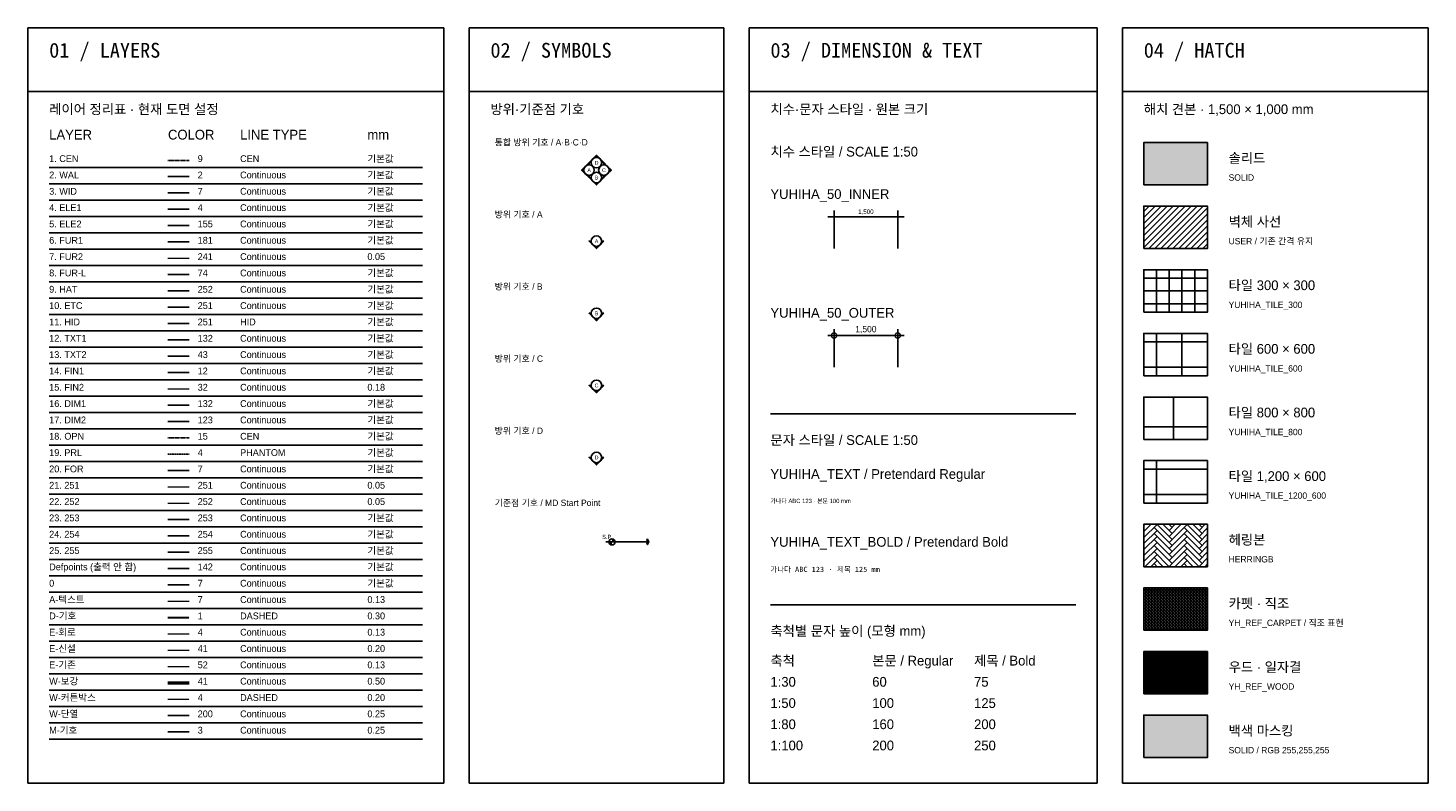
# Model space of a CAD drawing. Header units: millimetres. Extents: x 488786 to 747986, y 25193 to 95000.
# Tile 2 of 127: x 490000 to 523000, y 77200 to 95000. Entities that reach past the tile are written whole.
import ezdxf
from ezdxf.enums import TextEntityAlignment as Align

# ---------------------------------------------------------------- set-up
doc = ezdxf.new("R2010")
doc.units = ezdxf.units.MM
doc.set_wipeout_variables(frame=1)
for name, pattern in [('CEN', [25, 15, -4, 2, -4]), ('DASHED', [19.05, 12.7, -6.35]), ('HID', [2.3, 1.5, -0.8]), ('PHANTOM', [2.5, 1.25, -0.25, 0.25, -0.25, 0.25, -0.25])]:
    doc.linetypes.add(name, pattern=pattern)
doc.layers.get('Defpoints').update_dxf_attribs({"color": 142})
for name, color, linetype in [('1. CEN', 9, 'CEN'), ('10. ETC', 251, 'Continuous'), ('11. HID', 251, 'HID'), ('12. TXT1', 132, 'Continuous'), ('13. TXT2', 43, 'Continuous'), ('14. FIN1', 12, 'Continuous'), ('16. DIM1', 132, 'Continuous'), ('17. DIM2', 123, 'Continuous'), ('18. OPN', 15, 'CEN'), ('19. PRL', 4, 'PHANTOM'), ('2. WAL', 2, 'Continuous'), ('20. FOR', 7, 'Continuous'), ('23. 253', 253, 'Continuous'), ('24. 254', 254, 'Continuous'), ('25. 255', 255, 'Continuous'), ('3. WID', 7, 'Continuous'), ('4. ELE1', 4, 'Continuous'), ('5. ELE2', 155, 'Continuous'), ('6. FUR1', 181, 'Continuous'), ('8. FUR-L', 74, 'Continuous'), ('9. HAT', 252, 'Continuous')]:
    doc.layers.add(name, color=color, linetype=linetype)
for name, color, linetype, lineweight in [('15. FIN2', 32, 'Continuous', 18), ('21. 251', 251, 'Continuous', 5), ('22. 252', 252, 'Continuous', 5), ('7. FUR2', 241, 'Continuous', 5), ('A-텍스트', 7, 'Continuous', 13), ('D-기호', 1, 'DASHED', 30), ('E-기존', 52, 'Continuous', 13), ('E-신설', 41, 'Continuous', 20), ('E-회로', 4, 'Continuous', 13), ('M-기호', 3, 'Continuous', 25), ('W-단열', 200, 'Continuous', 25), ('W-보강', 41, 'Continuous', 50), ('W-커튼박스', 4, 'DASHED', 20)]:
    doc.layers.add(name, color=color, linetype=linetype, lineweight=lineweight)
doc.styles.add('YUHIHA_TEXT', font='Pretendard-Regular.ttf')
doc.styles.add('YUHIHA_TEXT_BOLD', font='txt')
doc.dimstyles.new('YUHIHA_50_INNER', dxfattribs={"dimscale": 50, "dimtxt": 2.125, "dimasz": 5, "dimexe": 3, "dimexo": 2, "dimgap": 0.8, "dimtad": 1, "dimdec": 0, "dimzin": 0, "dimdsep": 46, "dimlunit": 6, "dimtxsty": 'YUHIHA_TEXT', "dimblk": 'NONE', "dimcen": 1, "dimdle": 3, "dimclrd": 256, "dimclre": 256, "dimclrt": 256, "dimadec": 0, "dimazin": 0, "dimtfac": 1, "dimtdec": 0, "dimtix": 1, "dimtmove": 0, "dimatfit": 3, "dimldrblk": 'NONE', "dimfxl": 1, "dimtolj": 1, "dimtzin": 0, "dimlwd": -1, "dimarcsym": 0})
doc.dimstyles.new('YUHIHA_50_OUTER', dxfattribs={"dimscale": 50, "dimtxt": 3, "dimasz": 5, "dimexe": 3, "dimexo": 2, "dimgap": 0.8, "dimtad": 1, "dimdec": 0, "dimzin": 0, "dimdsep": 46, "dimlunit": 6, "dimtxsty": 'YUHIHA_TEXT', "dimblk": 'DOTSMALL', "dimcen": 1, "dimdle": 3, "dimclrd": 256, "dimclre": 256, "dimclrt": 256, "dimadec": 0, "dimazin": 0, "dimtfac": 1, "dimtdec": 0, "dimtix": 1, "dimtmove": 0, "dimatfit": 3, "dimldrblk": 'DOTSMALL', "dimfxl": 1, "dimtolj": 1, "dimtzin": 0, "dimlwd": -1, "dimarcsym": 0})

# ---------------------------------------------------------------- blocks, each defined once
blk = doc.blocks.new('*D323')
at = {"layer": '16. DIM1', "transparency": 16777216}
blk.add_line((508850, 90550), (510650, 90550), dxfattribs=at)
at = {"layer": '16. DIM1', "lineweight": -2, "transparency": 16777216}
for p, q in [((509000, 89800), (509000, 90700)), ((510500, 89800), (510500, 90700))]:
    blk.add_line(p, q, dxfattribs=at)
at = {"layer": 'Defpoints', "color": 0, "transparency": 16777216}
for p in [(510500, 90550), (509000, 89700), (510500, 89700)]:
    blk.add_point(p, dxfattribs=at)
at = {"layer": '16. DIM1', "transparency": 16777216, "insert": (509750, 90659), "char_height": 106.2, "attachment_point": 5, "style": 'YUHIHA_TEXT'}
blk.add_mtext('\\A1;1,500', dxfattribs=at)
blk = doc.blocks.new('_None')
blk = doc.blocks.new('_DotSmall')
at = {"color": 0, "linetype": 'ByBlock', "const_width": 0.5}
blk.add_lwpolyline([(-0.0625, 0, 1), (0.0625, 0, 1)], format="xyb", close=True, dxfattribs=at)
blk = doc.blocks.new('*D324')
at = {"layer": '16. DIM1', "lineweight": -2, "transparency": 16777216}
for p, q in [((509000, 87000), (509000, 87900)), ((510500, 87000), (510500, 87900))]:
    blk.add_line(p, q, dxfattribs=at)
at = {"layer": '16. DIM1', "transparency": 16777216}
blk.add_line((508850, 87750), (510650, 87750), dxfattribs=at)
at = {"layer": 'Defpoints', "color": 0, "transparency": 16777216}
for p in [(510500, 87750), (509000, 86900), (510500, 86900)]:
    blk.add_point(p, dxfattribs=at)
at = {"layer": '16. DIM1', "transparency": 16777216, "xscale": 250, "yscale": 250, "zscale": 250, "rotation": 180}
blk.add_blockref('_DotSmall', (509000, 87750), dxfattribs=at)
at = {"layer": '16. DIM1', "transparency": 16777216, "xscale": 250, "yscale": 250, "zscale": 250}
blk.add_blockref('_DotSmall', (510500, 87750), dxfattribs=at)
at = {"layer": '16. DIM1', "transparency": 16777216, "insert": (509750, 87887), "char_height": 150, "attachment_point": 5, "style": 'YUHIHA_TEXT'}
blk.add_mtext('\\A1;1,500', dxfattribs=at)
blk = doc.blocks.new('*U158')
at = {"layer": '25. 255'}
blk.add_hatch(color=256, dxfattribs=at).paths.add_polyline_path([(436.5, 604.4), (440.4, 608.3, 0.414214), (440.4, 600.5)])
h = blk.add_hatch(color=256, dxfattribs=at)
h.paths.add_polyline_path([(444.3, 612.2), (444.3, 609.9, 0.198912), (440.4, 608.3)])
h.paths.add_polyline_path([(444.3, 598.9), (444.3, 596.6), (440.4, 600.5, 0.198912)])
at = {"layer": '10. ETC'}
for points in [[(440.4, 600.5, -0.414214), (440.4, 608.3), (436.5, 604.4)], [(440.4, 608.3, -0.198912), (444.3, 609.9), (444.3, 612.2)], [(444.3, 596.6), (444.3, 598.9, -0.198912), (440.4, 600.5)]]:
    blk.add_lwpolyline(points, format="xyb", close=True, dxfattribs=at)
blk.add_circle((444.3, 604.4), 5.5, dxfattribs=at)
at = {"layer": '10. ETC', "style": 'YUHIHA_TEXT'}
blk.add_attdef('NO', text='', height=4, dxfattribs=at).set_placement((444.4, 604.3), align=Align.MIDDLE_CENTER)
blk = doc.blocks.new('*U159')
at = {"layer": '25. 255'}
h = blk.add_hatch(color=256, dxfattribs=at)
h.paths.add_polyline_path([(436.5, 604.4), (438.8, 604.4, 0.198912), (440.4, 600.5)])
h.paths.add_polyline_path([(449.8, 604.4), (452.1, 604.4), (448.2, 600.5, 0.198912)])
blk.add_hatch(color=256, dxfattribs=at).paths.add_polyline_path([(444.3, 596.6), (440.4, 600.5, 0.414214), (448.2, 600.5)])
at = {"layer": '10. ETC'}
for points in [[(440.4, 600.5, -0.198912), (438.8, 604.4), (436.5, 604.4)], [(452.1, 604.4), (449.8, 604.4, -0.198912), (448.2, 600.5)], [(448.2, 600.5, -0.414214), (440.4, 600.5), (444.3, 596.6)]]:
    blk.add_lwpolyline(points, format="xyb", close=True, dxfattribs=at)
blk.add_circle((444.3, 604.4), 5.5, dxfattribs=at)
at = {"layer": '10. ETC', "style": 'YUHIHA_TEXT'}
blk.add_attdef('NO', text='', height=4, dxfattribs=at).set_placement((444.4, 604.3), align=Align.MIDDLE_CENTER)
blk = doc.blocks.new('*U160')
at = {"layer": '25. 255'}
h = blk.add_hatch(color=256, dxfattribs=at)
h.paths.add_polyline_path([(444.3, 596.6), (444.3, 598.9, 0.198912), (448.2, 600.5)])
h.paths.add_polyline_path([(444.3, 609.9), (444.3, 612.2), (448.2, 608.3, 0.198912)])
blk.add_hatch(color=256, dxfattribs=at).paths.add_polyline_path([(452.1, 604.4), (448.2, 600.5, 0.414214), (448.2, 608.3)])
at = {"layer": '10. ETC'}
for points in [[(444.3, 612.2), (444.3, 609.9, -0.198912), (448.2, 608.3)], [(448.2, 608.3, -0.414214), (448.2, 600.5), (452.1, 604.4)], [(448.2, 600.5, -0.198912), (444.3, 598.9), (444.3, 596.6)]]:
    blk.add_lwpolyline(points, format="xyb", close=True, dxfattribs=at)
blk.add_circle((444.3, 604.4), 5.5, dxfattribs=at)
at = {"layer": '10. ETC', "style": 'YUHIHA_TEXT'}
blk.add_attdef('NO', text='', height=4, dxfattribs=at).set_placement((444.4, 604.3), align=Align.MIDDLE_CENTER)
blk = doc.blocks.new('*U157')
at = {"layer": '25. 255'}
h = blk.add_hatch(color=256, dxfattribs=at)
h.paths.add_polyline_path([(452.1, 604.4), (449.8, 604.4, 0.198912), (448.2, 608.3)])
h.paths.add_polyline_path([(438.8, 604.4), (436.5, 604.4), (440.4, 608.3, 0.198912)])
blk.add_hatch(color=256, dxfattribs=at).paths.add_polyline_path([(444.3, 612.2), (448.2, 608.3, 0.414214), (440.4, 608.3)])
at = {"layer": '10. ETC'}
for points in [[(436.5, 604.4), (438.8, 604.4, -0.198912), (440.4, 608.3)], [(440.4, 608.3, -0.414214), (448.2, 608.3), (444.3, 612.2)], [(448.2, 608.3, -0.198912), (449.8, 604.4), (452.1, 604.4)]]:
    blk.add_lwpolyline(points, format="xyb", close=True, dxfattribs=at)
blk.add_circle((444.3, 604.4), 5.5, dxfattribs=at)
at = {"layer": '10. ETC', "style": 'YUHIHA_TEXT'}
blk.add_attdef('NO', text='', height=4, dxfattribs=at).set_placement((444.4, 604.3), align=Align.MIDDLE_CENTER)
blk = doc.blocks.new('YUHIHA_Symbol_North_CombinedABCD', base_point=(0, 0))
at = {"layer": '10. ETC', "xscale": 22.5, "yscale": 22.5, "zscale": 22.5}
blk.add_blockref('*U158', (-10172, -13599), dxfattribs=at).add_auto_attribs({'NO': 'A'})
blk.add_blockref('*U159', (-9997, -13774), dxfattribs=at).add_auto_attribs({'NO': 'B'})
blk.add_blockref('*U160', (-9822, -13599), dxfattribs=at).add_auto_attribs({'NO': 'C'})
blk.add_blockref('*U157', (-9997, -13424), dxfattribs=at).add_auto_attribs({'NO': 'D'})
blk = doc.blocks.new('YUHIHA_Symbol_North', base_point=(444.3, 603.3))
at = {"layer": '25. 255'}
h = blk.add_hatch(color=256, dxfattribs=at)
h.paths.add_polyline_path([(436.5, 604.4), (438.8, 604.4, 0.198912), (440.4, 600.5)])
h.paths.add_polyline_path([(449.8, 604.4), (452.1, 604.4), (448.2, 600.5, 0.198912)])
blk.add_hatch(color=256, dxfattribs=at).paths.add_polyline_path([(444.3, 596.6), (440.4, 600.5, 0.414214), (448.2, 600.5)])
at = {"layer": '10. ETC'}
for points in [[(440.4, 600.5, -0.198912), (438.8, 604.4), (436.5, 604.4)], [(452.1, 604.4), (449.8, 604.4, -0.198912), (448.2, 600.5)], [(448.2, 600.5, -0.414214), (440.4, 600.5), (444.3, 596.6)]]:
    blk.add_lwpolyline(points, format="xyb", close=True, dxfattribs=at)
blk.add_circle((444.3, 604.4), 5.5, dxfattribs=at)
at = {"layer": '10. ETC', "style": 'YUHIHA_TEXT'}
blk.add_attdef('NO', text='', height=4, dxfattribs=at).set_placement((444.4, 604.3), align=Align.MIDDLE_CENTER)
blk = doc.blocks.new('*U322')
at = {"layer": '25. 255'}
h = blk.add_hatch(color=256, dxfattribs=at)
h.paths.add_polyline_path([(1.5, 0, 0.414214), (0, 1.5), (0, 0)])
h.paths.add_polyline_path([(0, -1.5), (0, 0), (-1.5, 0, 0.414214)])
blk.add_line((17.62, 0), (-3, 0))
blk.add_lwpolyline([(16.99, -1.1), (17.62, 0), (16.99, 1.1), (17.34, 1.3), (18.08, 0), (17.34, -1.3)], close=True)
blk.add_circle((0, 0), 1.5)
at = {"style": 'YUHIHA_TEXT'}
blk.add_text('S.P', height=2, dxfattribs=at).set_placement((-4.76, 1.47))

msp = doc.modelspace()

# ---------------------------------------------------------------- hatches: boundary and pattern name
at = {"layer": '9. HAT', "linetype": 'Continuous', "lineweight": -3}
msp.add_hatch(color=252, dxfattribs=at).paths.add_polyline_path([(516300, 91300), (517800, 91300), (517800, 92300), (516300, 92300)], flags=16)
at = {"layer": '9. HAT'}
h = msp.add_hatch(dxfattribs=at)
h.set_pattern_fill('USER', color=256, scale=100, angle=45, style=0, pattern_type=0)
h.set_pattern_definition([(45, (6600, -2400), (-70.710678, 70.710678), [])])
h.paths.add_polyline_path([(516300, 89800), (517800, 89800), (517800, 90800), (516300, 90800)], flags=16)
h = msp.add_hatch(dxfattribs=at)
h.set_pattern_fill('YUHIHA_TILE_300', color=256, style=0, pattern_type=2)
h.set_pattern_definition([(0, (6600, 4800), (0, 300), []), (90, (6600, 4800), (-300, 2e-14), [])])
h.paths.add_polyline_path([(516300, 88300), (517800, 88300), (517800, 89300), (516300, 89300)], flags=16)
h = msp.add_hatch(dxfattribs=at)
h.set_pattern_fill('YUHIHA_TILE_600', color=256, style=0, pattern_type=2)
h.set_pattern_definition([(0, (6600, -2400), (0, 600), []), (90, (6600, -2400), (-600, 4e-14), [])])
h.paths.add_polyline_path([(516300, 86800), (517800, 86800), (517800, 87800), (516300, 87800)], flags=16)
h = msp.add_hatch(dxfattribs=at)
h.set_pattern_fill('YUHIHA_TILE_800', color=256, style=0, pattern_type=2)
h.set_pattern_definition([(0, (6600, 2400), (0, 800), []), (90, (6600, 2400), (-800, 5e-14), [])])
h.paths.add_polyline_path([(516300, 85300), (517800, 85300), (517800, 86300), (516300, 86300)], flags=16)
h = msp.add_hatch(dxfattribs=at)
h.set_pattern_fill('YUHIHA_TILE_1200_600', color=256, style=0, pattern_type=2)
h.set_pattern_definition([(0, (6600, -4800), (0, 600), []), (90, (6600, -4800), (-1200, 7e-14), [])])
h.paths.add_polyline_path([(516300, 83800), (517800, 83800), (517800, 84800), (516300, 84800)], flags=16)
h = msp.add_hatch(dxfattribs=at)
h.set_pattern_fill('HERRINGB', color=256, scale=100, style=0, pattern_type=2)
h.set_pattern_definition([(45, (0, 0), (0, 141.421356), [600, -400]), (135, (777.82, -70.71), (-1e-14, -141.421356), [600, -400])])
h.paths.add_polyline_path([(516300, 82300), (517800, 82300), (517800, 83300), (516300, 83300)], flags=16)
h = msp.add_hatch(dxfattribs=at)
h.set_pattern_fill('YH_REF_CARPET', color=256, scale=100, angle=45, style=0, pattern_type=2)
h.set_pattern_definition([(45, (0, 0), (0, 70.710678), [90, -10]), (45, (-7.07, 7.07), (0, 70.710678), [90, -10]), (135, (21.213, 35.355), (-70.710678, 7e-15), [90, -10]), (135, (28.284, 42.426), (-70.710678, 7e-15), [90, -10])])
h.paths.add_polyline_path([(516300, 80800), (517800, 80800), (517800, 81800), (516300, 81800)], flags=16)
h = msp.add_hatch(dxfattribs=at)
h.set_pattern_fill('YH_REF_WOOD', color=256, style=0, pattern_type=2)
h.set_pattern_definition([(0, (0, 0), (0, 36), [])])
h.paths.add_polyline_path([(516300, 79300), (517800, 79300), (517800, 80300), (516300, 80300)], flags=16)
at = {"layer": '9. HAT', "true_color": 0xffffff}
msp.add_hatch(color=7, dxfattribs=at).paths.add_polyline_path([(516300, 77800), (517800, 77800), (517800, 78800), (516300, 78800)], flags=16)

# ---------------------------------------------------------------- linework, layer by layer
msp.add_line((493300, 81870), (493800, 81870))
at = {"layer": '1. CEN'}
msp.add_line((493300, 91880), (493800, 91880), dxfattribs=at)
at = {"layer": '10. ETC'}
for p, q in [((490000, 95000), (499800, 95000)), ((490000, 95000), (490000, 77200)), ((499800, 95000), (499800, 77200)), ((500400, 95000), (506400, 95000)), ((500400, 77200), (500400, 95000)), ((506400, 77200), (506400, 95000)), ((507000, 95000), (515200, 95000)), ((507000, 95000), (507000, 77200)), ((515200, 95000), (515200, 77200)), ((515800, 95000), (523000, 95000)), ((515800, 95000), (515800, 77200)), ((523000, 95000), (523000, 77200)), ((490000, 93500), (499800, 93500)), ((500400, 93500), (506400, 93500)), ((507000, 93500), (515200, 93500)), ((515800, 93500), (523000, 93500)), ((490500, 91710), (499300, 91710)), ((490500, 91325), (499300, 91325)), ((490500, 90940), (499300, 90940)), ((490500, 90555), (499300, 90555)), ((490500, 90170), (499300, 90170)), ((490500, 89785), (499300, 89785)), ((490500, 89400), (499300, 89400)), ((490500, 89015), (499300, 89015)), ((490500, 88630), (499300, 88630)), ((490500, 88245), (499300, 88245)), ((493300, 88415), (493800, 88415)), ((490500, 87860), (499300, 87860)), ((490500, 87475), (499300, 87475)), ((490500, 87090), (499300, 87090)), ((490500, 86705), (499300, 86705)), ((490500, 86320), (499300, 86320)), ((490500, 85935), (499300, 85935)), ((507500, 85900), (514700, 85900)), ((490500, 85550), (499300, 85550)), ((490500, 85165), (499300, 85165)), ((490500, 84780), (499300, 84780)), ((490500, 84395), (499300, 84395)), ((490500, 84010), (499300, 84010)), ((490500, 83625), (499300, 83625)), ((490500, 83240), (499300, 83240)), ((490500, 82855), (499300, 82855)), ((490500, 82470), (499300, 82470)), ((490500, 82085), (499300, 82085)), ((490500, 81700), (499300, 81700)), ((490500, 81315), (499300, 81315)), ((507500, 81400), (514700, 81400)), ((490500, 80930), (499300, 80930)), ((490500, 80545), (499300, 80545)), ((490500, 80160), (499300, 80160)), ((490500, 79775), (499300, 79775)), ((490500, 79390), (499300, 79390)), ((490500, 79005), (499300, 79005)), ((490500, 78620), (499300, 78620)), ((490500, 78235), (499300, 78235)), ((490000, 77200), (499800, 77200)), ((500400, 77200), (506400, 77200)), ((507000, 77200), (515200, 77200)), ((515800, 77200), (523000, 77200))]:
    msp.add_line(p, q, dxfattribs=at)
for points in [[(516300, 91300), (517800, 91300), (517800, 92300), (516300, 92300)], [(516300, 89800), (517800, 89800), (517800, 90800), (516300, 90800)], [(516300, 88300), (517800, 88300), (517800, 89300), (516300, 89300)], [(516300, 86800), (517800, 86800), (517800, 87800), (516300, 87800)], [(516300, 85300), (517800, 85300), (517800, 86300), (516300, 86300)], [(516300, 83800), (517800, 83800), (517800, 84800), (516300, 84800)], [(516300, 82300), (517800, 82300), (517800, 83300), (516300, 83300)], [(516300, 80800), (517800, 80800), (517800, 81800), (516300, 81800)], [(516300, 79300), (517800, 79300), (517800, 80300), (516300, 80300)], [(516300, 77800), (517800, 77800), (517800, 78800), (516300, 78800)]]:
    msp.add_lwpolyline(points, close=True, dxfattribs=at)
at = {"layer": '11. HID'}
msp.add_line((493300, 88030), (493800, 88030), dxfattribs=at)
at = {"layer": '12. TXT1'}
msp.add_line((493300, 87645), (493800, 87645), dxfattribs=at)
at = {"layer": '13. TXT2'}
msp.add_line((493300, 87260), (493800, 87260), dxfattribs=at)
at = {"layer": '14. FIN1'}
msp.add_line((493300, 86875), (493800, 86875), dxfattribs=at)
at = {"layer": '15. FIN2'}
msp.add_line((493300, 86490), (493800, 86490), dxfattribs=at)
at = {"layer": '16. DIM1'}
msp.add_line((493300, 86105), (493800, 86105), dxfattribs=at)
at = {"layer": '17. DIM2'}
msp.add_line((493300, 85720), (493800, 85720), dxfattribs=at)
at = {"layer": '18. OPN'}
msp.add_line((493300, 85335), (493800, 85335), dxfattribs=at)
at = {"layer": '19. PRL'}
msp.add_line((493300, 84950), (493800, 84950), dxfattribs=at)
at = {"layer": '2. WAL'}
msp.add_line((493300, 91495), (493800, 91495), dxfattribs=at)
at = {"layer": '20. FOR'}
msp.add_line((493300, 84565), (493800, 84565), dxfattribs=at)
at = {"layer": '21. 251'}
msp.add_line((493300, 84180), (493800, 84180), dxfattribs=at)
at = {"layer": '22. 252'}
msp.add_line((493300, 83795), (493800, 83795), dxfattribs=at)
at = {"layer": '23. 253'}
msp.add_line((493300, 83410), (493800, 83410), dxfattribs=at)
at = {"layer": '24. 254'}
msp.add_line((493300, 83025), (493800, 83025), dxfattribs=at)
at = {"layer": '25. 255'}
msp.add_line((493300, 82640), (493800, 82640), dxfattribs=at)
at = {"layer": '3. WID'}
msp.add_line((493300, 91110), (493800, 91110), dxfattribs=at)
at = {"layer": '4. ELE1'}
msp.add_line((493300, 90725), (493800, 90725), dxfattribs=at)
at = {"layer": '5. ELE2'}
msp.add_line((493300, 90340), (493800, 90340), dxfattribs=at)
at = {"layer": '6. FUR1'}
msp.add_line((493300, 89955), (493800, 89955), dxfattribs=at)
at = {"layer": '7. FUR2'}
msp.add_line((493300, 89570), (493800, 89570), dxfattribs=at)
at = {"layer": '8. FUR-L'}
msp.add_line((493300, 89185), (493800, 89185), dxfattribs=at)
at = {"layer": '9. HAT'}
msp.add_line((493300, 88800), (493800, 88800), dxfattribs=at)
at = {"layer": 'A-텍스트'}
msp.add_line((493300, 81485), (493800, 81485), dxfattribs=at)
at = {"layer": 'D-기호'}
msp.add_line((493300, 81100), (493800, 81100), dxfattribs=at)
at = {"layer": 'Defpoints'}
msp.add_line((493300, 82255), (493800, 82255), dxfattribs=at)
at = {"layer": 'E-기존'}
msp.add_line((493300, 79945), (493800, 79945), dxfattribs=at)
at = {"layer": 'E-신설'}
msp.add_line((493300, 80330), (493800, 80330), dxfattribs=at)
at = {"layer": 'E-회로'}
msp.add_line((493300, 80715), (493800, 80715), dxfattribs=at)
at = {"layer": 'M-기호'}
msp.add_line((493300, 78405), (493800, 78405), dxfattribs=at)
at = {"layer": 'W-단열'}
msp.add_line((493300, 78790), (493800, 78790), dxfattribs=at)
at = {"layer": 'W-보강'}
msp.add_line((493300, 79560), (493800, 79560), dxfattribs=at)
at = {"layer": 'W-커튼박스'}
msp.add_line((493300, 79175), (493800, 79175), dxfattribs=at)

# ---------------------------------------------------------------- block references
at = {"layer": '10. ETC'}
msp.add_blockref('YUHIHA_Symbol_North_CombinedABCD', (503400, 91650), dxfattribs=at)
at = {"layer": '10. ETC', "xscale": 22.5, "yscale": 22.5, "zscale": 22.5}
for p, values in [((503400, 89950), {'NO': 'A'}), ((503400, 88250), {'NO': 'B'}), ((503400, 86550), {'NO': 'C'}), ((503400, 84850), {'NO': 'D'})]:
    msp.add_blockref('YUHIHA_Symbol_North', p, dxfattribs=at).add_auto_attribs(values)
at = {"layer": '10. ETC', "xscale": 48.23696140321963, "yscale": 48.23696140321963, "zscale": 48.23696140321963}
msp.add_blockref('*U322', (503763.8, 82884.2), dxfattribs=at)

# ---------------------------------------------------------------- texts
at = {"layer": 'A-텍스트', "attachment_point": 1}
for s, insert, char_height, width, style in [('01 / LAYERS', (490500, 94650), 350, 8800, 'YUHIHA_TEXT_BOLD'), ('02 / SYMBOLS', (500900, 94650), 350, 5000, 'YUHIHA_TEXT_BOLD'), ('03 / DIMENSION & TEXT', (507500, 94650), 350, 7200, 'YUHIHA_TEXT_BOLD'), ('04 / HATCH', (516300, 94650), 350, 6200, 'YUHIHA_TEXT_BOLD'), ('레이어 정리표 · 현재 도면 설정', (490500, 93200), 230, 8800, 'YUHIHA_TEXT'), ('방위·기준점 기호', (500900, 93200), 230, 5000, 'YUHIHA_TEXT'), ('치수·문자 스타일 · 원본 크기', (507500, 93200), 230, 7200, 'YUHIHA_TEXT'), ('해치 견본 · 1,500 × 1,000 mm', (516300, 93200), 230, 6200, 'YUHIHA_TEXT'), ('LAYER', (490500, 92600), 230, 2500, 'YUHIHA_TEXT'), ('COLOR', (493300, 92600), 230, 1400, 'YUHIHA_TEXT'), ('LINE TYPE', (495000, 92600), 230, 2200, 'YUHIHA_TEXT'), ('mm', (498000, 92600), 230, 1200, 'YUHIHA_TEXT'), ('통합 방위 기호 / A·B·C·D', (501000, 92380), 150, 4800, 'YUHIHA_TEXT'), ('치수 스타일 / SCALE 1:50', (507500, 92200), 230, 7200, 'YUHIHA_TEXT'), ('솔리드', (518300, 92050), 230, 4200, 'YUHIHA_TEXT'), ('1. CEN', (490500, 92000), 160, 2600, 'YUHIHA_TEXT'), ('9', (494000, 92000), 160, 800, 'YUHIHA_TEXT'), ('CEN', (495000, 92000), 160, 2600, 'YUHIHA_TEXT'), ('기본값', (498000, 92000), 160, 1200, 'YUHIHA_TEXT'), ('2. WAL', (490500, 91615), 160, 2600, 'YUHIHA_TEXT'), ('2', (494000, 91615), 160, 800, 'YUHIHA_TEXT'), ('Continuous', (495000, 91615), 160, 2600, 'YUHIHA_TEXT'), ('기본값', (498000, 91615), 160, 1200, 'YUHIHA_TEXT'), ('SOLID', (518300, 91550), 150, 4200, 'YUHIHA_TEXT'), ('3. WID', (490500, 91230), 160, 2600, 'YUHIHA_TEXT'), ('7', (494000, 91230), 160, 800, 'YUHIHA_TEXT'), ('Continuous', (495000, 91230), 160, 2600, 'YUHIHA_TEXT'), ('기본값', (498000, 91230), 160, 1200, 'YUHIHA_TEXT'), ('YUHIHA_50_INNER', (507500, 91200), 230, 7000, 'YUHIHA_TEXT'), ('4. ELE1', (490500, 90845), 160, 2600, 'YUHIHA_TEXT'), ('4', (494000, 90845), 160, 800, 'YUHIHA_TEXT'), ('Continuous', (495000, 90845), 160, 2600, 'YUHIHA_TEXT'), ('기본값', (498000, 90845), 160, 1200, 'YUHIHA_TEXT'), ('5. ELE2', (490500, 90460), 160, 2600, 'YUHIHA_TEXT'), ('155', (494000, 90460), 160, 800, 'YUHIHA_TEXT'), ('Continuous', (495000, 90460), 160, 2600, 'YUHIHA_TEXT'), ('기본값', (498000, 90460), 160, 1200, 'YUHIHA_TEXT'), ('방위 기호 / A', (501000, 90680), 150, 4800, 'YUHIHA_TEXT'), ('벽체 사선', (518300, 90550), 230, 4200, 'YUHIHA_TEXT'), ('기본값', (498000, 90075), 160, 1200, 'YUHIHA_TEXT'), ('6. FUR1', (490500, 90075), 160, 2600, 'YUHIHA_TEXT'), ('181', (494000, 90075), 160, 800, 'YUHIHA_TEXT'), ('Continuous', (495000, 90075), 160, 2600, 'YUHIHA_TEXT'), ('USER / 기존 간격 유지', (518300, 90050), 150, 4200, 'YUHIHA_TEXT'), ('7. FUR2', (490500, 89690), 160, 2600, 'YUHIHA_TEXT'), ('241', (494000, 89690), 160, 800, 'YUHIHA_TEXT'), ('Continuous', (495000, 89690), 160, 2600, 'YUHIHA_TEXT'), ('0.05', (498000, 89690), 160, 1200, 'YUHIHA_TEXT'), ('8. FUR-L', (490500, 89305), 160, 2600, 'YUHIHA_TEXT'), ('74', (494000, 89305), 160, 800, 'YUHIHA_TEXT'), ('Continuous', (495000, 89305), 160, 2600, 'YUHIHA_TEXT'), ('기본값', (498000, 89305), 160, 1200, 'YUHIHA_TEXT'), ('9. HAT', (490500, 88920), 160, 2600, 'YUHIHA_TEXT'), ('252', (494000, 88920), 160, 800, 'YUHIHA_TEXT'), ('Continuous', (495000, 88920), 160, 2600, 'YUHIHA_TEXT'), ('기본값', (498000, 88920), 160, 1200, 'YUHIHA_TEXT'), ('방위 기호 / B', (501000, 88980), 150, 4800, 'YUHIHA_TEXT'), ('타일 300 × 300', (518300, 89050), 230, 4200, 'YUHIHA_TEXT'), ('10. ETC', (490500, 88535), 160, 2600, 'YUHIHA_TEXT'), ('251', (494000, 88535), 160, 800, 'YUHIHA_TEXT'), ('Continuous', (495000, 88535), 160, 2600, 'YUHIHA_TEXT'), ('기본값', (498000, 88535), 160, 1200, 'YUHIHA_TEXT'), ('YUHIHA_TILE_300', (518300, 88550), 150, 4200, 'YUHIHA_TEXT'), ('11. HID', (490500, 88150), 160, 2600, 'YUHIHA_TEXT'), ('251', (494000, 88150), 160, 800, 'YUHIHA_TEXT'), ('HID', (495000, 88150), 160, 2600, 'YUHIHA_TEXT'), ('기본값', (498000, 88150), 160, 1200, 'YUHIHA_TEXT'), ('YUHIHA_50_OUTER', (507500, 88400), 230, 7000, 'YUHIHA_TEXT'), ('기본값', (498000, 87765), 160, 1200, 'YUHIHA_TEXT'), ('12. TXT1', (490500, 87765), 160, 2600, 'YUHIHA_TEXT'), ('132', (494000, 87765), 160, 800, 'YUHIHA_TEXT'), ('Continuous', (495000, 87765), 160, 2600, 'YUHIHA_TEXT'), ('타일 600 × 600', (518300, 87550), 230, 4200, 'YUHIHA_TEXT'), ('13. TXT2', (490500, 87380), 160, 2600, 'YUHIHA_TEXT'), ('43', (494000, 87380), 160, 800, 'YUHIHA_TEXT'), ('Continuous', (495000, 87380), 160, 2600, 'YUHIHA_TEXT'), ('기본값', (498000, 87380), 160, 1200, 'YUHIHA_TEXT'), ('방위 기호 / C', (501000, 87280), 150, 4800, 'YUHIHA_TEXT'), ('14. FIN1', (490500, 86995), 160, 2600, 'YUHIHA_TEXT'), ('12', (494000, 86995), 160, 800, 'YUHIHA_TEXT'), ('Continuous', (495000, 86995), 160, 2600, 'YUHIHA_TEXT'), ('기본값', (498000, 86995), 160, 1200, 'YUHIHA_TEXT'), ('YUHIHA_TILE_600', (518300, 87050), 150, 4200, 'YUHIHA_TEXT'), ('15. FIN2', (490500, 86610), 160, 2600, 'YUHIHA_TEXT'), ('32', (494000, 86610), 160, 800, 'YUHIHA_TEXT'), ('Continuous', (495000, 86610), 160, 2600, 'YUHIHA_TEXT'), ('0.18', (498000, 86610), 160, 1200, 'YUHIHA_TEXT'), ('16. DIM1', (490500, 86225), 160, 2600, 'YUHIHA_TEXT'), ('132', (494000, 86225), 160, 800, 'YUHIHA_TEXT'), ('Continuous', (495000, 86225), 160, 2600, 'YUHIHA_TEXT'), ('기본값', (498000, 86225), 160, 1200, 'YUHIHA_TEXT'), ('17. DIM2', (490500, 85840), 160, 2600, 'YUHIHA_TEXT'), ('123', (494000, 85840), 160, 800, 'YUHIHA_TEXT'), ('Continuous', (495000, 85840), 160, 2600, 'YUHIHA_TEXT'), ('기본값', (498000, 85840), 160, 1200, 'YUHIHA_TEXT'), ('타일 800 × 800', (518300, 86050), 230, 4200, 'YUHIHA_TEXT'), ('기본값', (498000, 85455), 160, 1200, 'YUHIHA_TEXT'), ('방위 기호 / D', (501000, 85580), 150, 4800, 'YUHIHA_TEXT'), ('YUHIHA_TILE_800', (518300, 85550), 150, 4200, 'YUHIHA_TEXT'), ('18. OPN', (490500, 85455), 160, 2600, 'YUHIHA_TEXT'), ('15', (494000, 85455), 160, 800, 'YUHIHA_TEXT'), ('CEN', (495000, 85455), 160, 2600, 'YUHIHA_TEXT'), ('문자 스타일 / SCALE 1:50', (507500, 85400), 230, 7200, 'YUHIHA_TEXT'), ('19. PRL', (490500, 85070), 160, 2600, 'YUHIHA_TEXT'), ('4', (494000, 85070), 160, 800, 'YUHIHA_TEXT'), ('PHANTOM', (495000, 85070), 160, 2600, 'YUHIHA_TEXT'), ('기본값', (498000, 85070), 160, 1200, 'YUHIHA_TEXT'), ('20. FOR', (490500, 84685), 160, 2600, 'YUHIHA_TEXT'), ('7', (494000, 84685), 160, 800, 'YUHIHA_TEXT'), ('Continuous', (495000, 84685), 160, 2600, 'YUHIHA_TEXT'), ('기본값', (498000, 84685), 160, 1200, 'YUHIHA_TEXT'), ('YUHIHA_TEXT / Pretendard Regular', (507500, 84600), 230, 7200, 'YUHIHA_TEXT'), ('타일 1,200 × 600', (518300, 84550), 230, 4200, 'YUHIHA_TEXT'), ('21. 251', (490500, 84300), 160, 2600, 'YUHIHA_TEXT'), ('251', (494000, 84300), 160, 800, 'YUHIHA_TEXT'), ('Continuous', (495000, 84300), 160, 2600, 'YUHIHA_TEXT'), ('0.05', (498000, 84300), 160, 1200, 'YUHIHA_TEXT'), ('22. 252', (490500, 83915), 160, 2600, 'YUHIHA_TEXT'), ('252', (494000, 83915), 160, 800, 'YUHIHA_TEXT'), ('Continuous', (495000, 83915), 160, 2600, 'YUHIHA_TEXT'), ('0.05', (498000, 83915), 160, 1200, 'YUHIHA_TEXT'), ('기준점 기호 / MD Start Point', (501000, 83880), 150, 4800, 'YUHIHA_TEXT'), ('가나다 ABC 123 · 본문 100 mm', (507500, 83900), 100, 7200, 'YUHIHA_TEXT'), ('YUHIHA_TILE_1200_600', (518300, 84050), 150, 4200, 'YUHIHA_TEXT'), ('23. 253', (490500, 83530), 160, 2600, 'YUHIHA_TEXT'), ('253', (494000, 83530), 160, 800, 'YUHIHA_TEXT'), ('Continuous', (495000, 83530), 160, 2600, 'YUHIHA_TEXT'), ('기본값', (498000, 83530), 160, 1200, 'YUHIHA_TEXT'), ('기본값', (498000, 83145), 160, 1200, 'YUHIHA_TEXT'), ('24. 254', (490500, 83145), 160, 2600, 'YUHIHA_TEXT'), ('254', (494000, 83145), 160, 800, 'YUHIHA_TEXT'), ('Continuous', (495000, 83145), 160, 2600, 'YUHIHA_TEXT'), ('YUHIHA_TEXT_BOLD / Pretendard Bold', (507500, 83000), 230, 7200, 'YUHIHA_TEXT'), ('헤링본', (518300, 83050), 230, 4200, 'YUHIHA_TEXT'), ('25. 255', (490500, 82760), 160, 2600, 'YUHIHA_TEXT'), ('255', (494000, 82760), 160, 800, 'YUHIHA_TEXT'), ('Continuous', (495000, 82760), 160, 2600, 'YUHIHA_TEXT'), ('기본값', (498000, 82760), 160, 1200, 'YUHIHA_TEXT'), ('HERRINGB', (518300, 82550), 150, 4200, 'YUHIHA_TEXT'), ('Defpoints (출력 안 함)', (490500, 82375), 160, 2600, 'YUHIHA_TEXT'), ('142', (494000, 82375), 160, 800, 'YUHIHA_TEXT'), ('Continuous', (495000, 82375), 160, 2600, 'YUHIHA_TEXT'), ('기본값', (498000, 82375), 160, 1200, 'YUHIHA_TEXT'), ('가나다 ABC 123 · 제목 125 mm', (507500, 82300), 125, 7200, 'YUHIHA_TEXT_BOLD'), ('0', (490500, 81990), 160, 2600, 'YUHIHA_TEXT'), ('7', (494000, 81990), 160, 800, 'YUHIHA_TEXT'), ('Continuous', (495000, 81990), 160, 2600, 'YUHIHA_TEXT'), ('기본값', (498000, 81990), 160, 1200, 'YUHIHA_TEXT'), ('A-텍스트', (490500, 81605), 160, 2600, 'YUHIHA_TEXT'), ('7', (494000, 81605), 160, 800, 'YUHIHA_TEXT'), ('Continuous', (495000, 81605), 160, 2600, 'YUHIHA_TEXT'), ('0.13', (498000, 81605), 160, 1200, 'YUHIHA_TEXT'), ('카펫 · 직조', (518300, 81550), 230, 4200, 'YUHIHA_TEXT'), ('D-기호', (490500, 81220), 160, 2600, 'YUHIHA_TEXT'), ('1', (494000, 81220), 160, 800, 'YUHIHA_TEXT'), ('DASHED', (495000, 81220), 160, 2600, 'YUHIHA_TEXT'), ('0.30', (498000, 81220), 160, 1200, 'YUHIHA_TEXT'), ('E-회로', (490500, 80835), 160, 2600, 'YUHIHA_TEXT'), ('축척별 문자 높이 (모형 mm)', (507500, 80900), 230, 7200, 'YUHIHA_TEXT'), ('YH_REF_CARPET / 직조 표현', (518300, 81050), 150, 4200, 'YUHIHA_TEXT'), ('4', (494000, 80835), 160, 800, 'YUHIHA_TEXT'), ('Continuous', (495000, 80835), 160, 2600, 'YUHIHA_TEXT'), ('0.13', (498000, 80835), 160, 1200, 'YUHIHA_TEXT'), ('E-신설', (490500, 80450), 160, 2600, 'YUHIHA_TEXT'), ('41', (494000, 80450), 160, 800, 'YUHIHA_TEXT'), ('Continuous', (495000, 80450), 160, 2600, 'YUHIHA_TEXT'), ('0.20', (498000, 80450), 160, 1200, 'YUHIHA_TEXT'), ('축척', (507500, 80200), 230, 2250, 'YUHIHA_TEXT'), ('본문 / Regular', (509900, 80200), 230, 2250, 'YUHIHA_TEXT'), ('제목 / Bold', (512300, 80200), 230, 2250, 'YUHIHA_TEXT'), ('E-기존', (490500, 80065), 160, 2600, 'YUHIHA_TEXT'), ('52', (494000, 80065), 160, 800, 'YUHIHA_TEXT'), ('Continuous', (495000, 80065), 160, 2600, 'YUHIHA_TEXT'), ('0.13', (498000, 80065), 160, 1200, 'YUHIHA_TEXT'), ('우드 · 일자결', (518300, 80050), 230, 4200, 'YUHIHA_TEXT'), ('W-보강', (490500, 79680), 160, 2600, 'YUHIHA_TEXT'), ('41', (494000, 79680), 160, 800, 'YUHIHA_TEXT'), ('Continuous', (495000, 79680), 160, 2600, 'YUHIHA_TEXT'), ('0.50', (498000, 79680), 160, 1200, 'YUHIHA_TEXT'), ('1:30', (507500, 79700), 230, 2250, 'YUHIHA_TEXT'), ('60', (509900, 79700), 230, 2250, 'YUHIHA_TEXT'), ('75', (512300, 79700), 230, 2250, 'YUHIHA_TEXT'), ('YH_REF_WOOD', (518300, 79550), 150, 4200, 'YUHIHA_TEXT'), ('W-커튼박스', (490500, 79295), 160, 2600, 'YUHIHA_TEXT'), ('4', (494000, 79295), 160, 800, 'YUHIHA_TEXT'), ('DASHED', (495000, 79295), 160, 2600, 'YUHIHA_TEXT'), ('0.20', (498000, 79295), 160, 1200, 'YUHIHA_TEXT'), ('1:50', (507500, 79200), 230, 2250, 'YUHIHA_TEXT'), ('100', (509900, 79200), 230, 2250, 'YUHIHA_TEXT'), ('125', (512300, 79200), 230, 2250, 'YUHIHA_TEXT'), ('W-단열', (490500, 78910), 160, 2600, 'YUHIHA_TEXT'), ('200', (494000, 78910), 160, 800, 'YUHIHA_TEXT'), ('Continuous', (495000, 78910), 160, 2600, 'YUHIHA_TEXT'), ('0.25', (498000, 78910), 160, 1200, 'YUHIHA_TEXT'), ('M-기호', (490500, 78525), 160, 2600, 'YUHIHA_TEXT'), ('1:80', (507500, 78700), 230, 2250, 'YUHIHA_TEXT'), ('160', (509900, 78700), 230, 2250, 'YUHIHA_TEXT'), ('200', (512300, 78700), 230, 2250, 'YUHIHA_TEXT'), ('백색 마스킹', (518300, 78550), 230, 4200, 'YUHIHA_TEXT'), ('3', (494000, 78525), 160, 800, 'YUHIHA_TEXT'), ('Continuous', (495000, 78525), 160, 2600, 'YUHIHA_TEXT'), ('0.25', (498000, 78525), 160, 1200, 'YUHIHA_TEXT'), ('1:100', (507500, 78200), 230, 2250, 'YUHIHA_TEXT'), ('200', (509900, 78200), 230, 2250, 'YUHIHA_TEXT'), ('250', (512300, 78200), 230, 2250, 'YUHIHA_TEXT'), ('SOLID / RGB 255,255,255', (518300, 78050), 150, 4200, 'YUHIHA_TEXT')]:
    msp.add_mtext(s, dxfattribs=dict(at, insert=insert, char_height=char_height, width=width, style=style))

# ---------------------------------------------------------------- dimensions: what is measured, and where the dimension line sits
at = {"layer": '16. DIM1'}
for p1, p2, dimstyle, picture, middle in [((509000, 89700), (510500, 89700), 'YUHIHA_50_INNER', '*D323', (509750, 90658.9)), ((509000, 86900), (510500, 86900), 'YUHIHA_50_OUTER', '*D324', (509750, 87887.3))]:
    dim = msp.add_aligned_dim(p1=p1, p2=p2, distance=850, dimstyle=dimstyle, dxfattribs=at)
    dim.commit()
    dim.dimension.update_dxf_attribs({"geometry": picture, "text_midpoint": middle})

doc.saveas('drawing.dxf')
